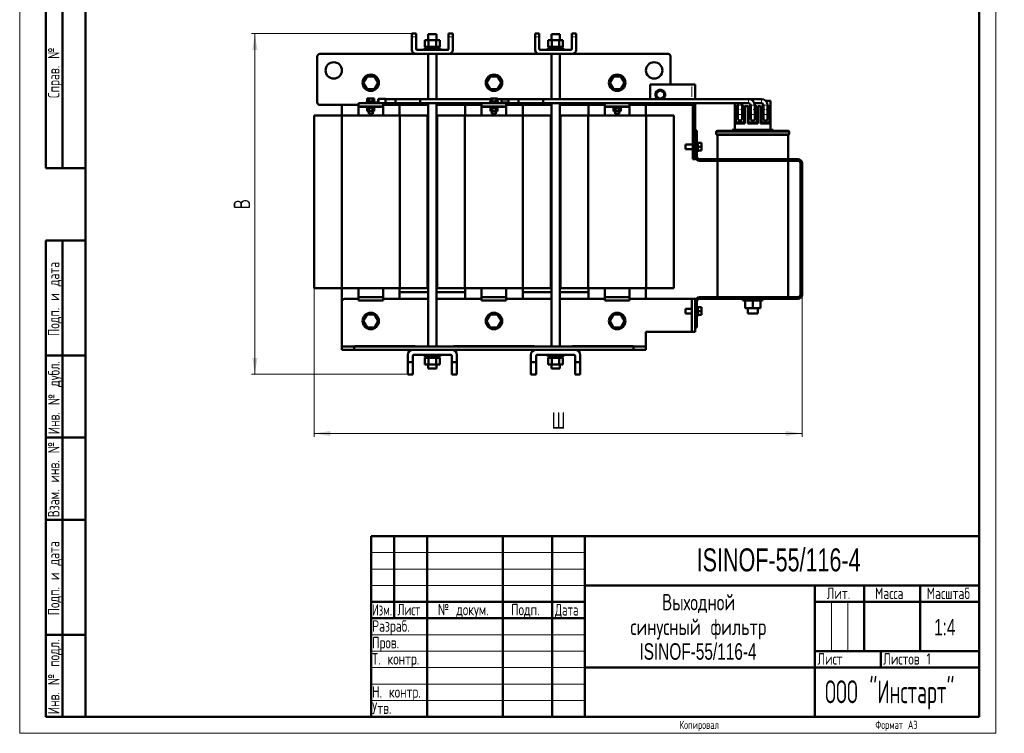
# Model space of a CAD drawing. Header units: millimetres. Extents: x 0 to 1198, y 0 to 1680.
# Tile 1 of 2: x 0 to 1198, y 0 to 869. Entities that reach past the tile are written whole.
import ezdxf

# ---------------------------------------------------------------- set-up
doc = ezdxf.new("R2010")
doc.units = ezdxf.units.MM
doc.header["$LTSCALE"] = 4
doc.linetypes.add('SLD-Сплошная', pattern=[0])
doc.styles.add('SLDTEXTSTYLE0', font='TXT', dxfattribs={"width": 0.7})
doc.styles.add('SLDTEXTSTYLE1', font='TXT', dxfattribs={"width": 0.7, "bigfont": 'bigfont'})
doc.styles.add('SLDTEXTSTYLE2', font='TXT', dxfattribs={"width": 0.705079, "bigfont": 'bigfont'})
doc.styles.add('SLDTEXTSTYLE3', font='TXT', dxfattribs={"width": 0.648852, "bigfont": 'bigfont'})
doc.styles.add('SLDTEXTSTYLE4', font='TXT', dxfattribs={"width": 0.632021, "bigfont": 'bigfont'})
doc.styles.add('SLDTEXTSTYLE5', font='TXT', dxfattribs={"width": 0.625377, "bigfont": 'bigfont'})
doc.styles.add('SLDTEXTSTYLE6', font='TXT', dxfattribs={"width": 0.583291, "bigfont": 'bigfont'})
doc.dimstyles.new('SLDDIMSTYLE0', dxfattribs={"dimtxt": 20, "dimasz": 20, "dimexe": 0, "dimexo": 0.0625, "dimgap": 5, "dimtad": 2, "dimdec": 1, "dimrnd": 1e-09, "dimzin": 12, "dimdsep": 46, "dimtxsty": 'SLDTEXTSTYLE0', "dimsah": 1, "dimcen": 0.09, "dimadec": 0, "dimazin": 3, "dimtfac": 1, "dimtdec": 3, "dimtofl": 0, "dimtmove": 0, "dimatfit": 3, "dimfxl": 0, "dimfrac": 2, "dimtolj": 1, "dimtzin": 12, "dimarcsym": 0})

# ---------------------------------------------------------------- blocks, each defined once
blk = doc.blocks.new('SW_NOTE_0')
at = {"color": 0, "linetype": 'Continuous', "lineweight": 0, "char_height": 20, "attachment_point": 2}
for s, insert, style in [('Выходной', (46.3, 25.7), 'SLDTEXTSTYLE1'), ('синусный фильтр', (45.9, -4.3), 'SLDTEXTSTYLE1'), ('ISINOF-55/116-4', (45.5, -34.3), 'SLDTEXTSTYLE0')]:
    blk.add_mtext(s, dxfattribs=dict(at, insert=insert, style=style))
blk = doc.blocks.new('_D')
at = {"color": 7, "linetype": 'SLD-Сплошная', "lineweight": 0}
for p, q in [((358.3, 541.9), (358.3, 361)), ((952.3, 533.9), (952.3, 361)), ((358.3, 365), (952.3, 365))]:
    blk.add_line(p, q, dxfattribs=at)
at = {"color": 7, "linetype": 'SLD-Сплошная', "lineweight": 18}
for points in [[(358.3, 365), (378.3, 361.9), (378.3, 368)], [(952.3, 365), (932.3, 368), (932.3, 361.9)]]:
    blk.add_solid(points, dxfattribs=at)
at = {"color": 7, "linetype": 'SLD-Сплошная', "lineweight": 18, "insert": (647.5, 390.7), "char_height": 20, "attachment_point": 1, "style": 'SLDTEXTSTYLE1'}
blk.add_mtext('Ш', dxfattribs=at)
blk = doc.blocks.new('_D_1')
at = {"color": 7, "linetype": 'SLD-Сплошная', "lineweight": 0}
for p, q in [((477.2, 851.9), (282.3, 851.9)), ((286.3, 437), (286.3, 851.9)), ((472.2, 437), (282.3, 437))]:
    blk.add_line(p, q, dxfattribs=at)
at = {"color": 7, "linetype": 'SLD-Сплошная', "lineweight": 18}
for points in [[(286.3, 851.9), (283.2, 831.9), (289.3, 831.9)], [(286.3, 437), (289.3, 457), (283.2, 457)]]:
    blk.add_solid(points, dxfattribs=at)
at = {"color": 7, "linetype": 'SLD-Сплошная', "lineweight": 18, "insert": (260.5, 638), "char_height": 20, "attachment_point": 1, "rotation": 90, "style": 'SLDTEXTSTYLE1'}
blk.add_mtext('В', dxfattribs=at)

msp = doc.modelspace()

# ---------------------------------------------------------------- linework, layer by layer
at = {"color": 7, "linetype": 'SLD-Сплошная', "lineweight": 18}
for p, q in [((0, 1680), (0, 0)), ((1188, 1680), (1188, 0)), ((428, 220), (688, 220)), ((428, 200), (688, 200)), ((428, 180), (688, 180)), ((988, 160), (988, 100)), ((1008, 160), (1008, 100)), ((428, 120), (688, 120)), ((428, 100), (688, 100)), ((428, 80), (688, 80)), ((428, 60), (688, 60)), ((428, 40), (688, 40)), ((0, 0), (1188, 0))]:
    msp.add_line(p, q, dxfattribs=at)
at = {"color": 7, "linetype": 'SLD-Сплошная', "lineweight": 50}
for p, q in [((80, 1660), (80, 20)), ((80, 1660), (80, 20)), ((1168, 20), (1168, 1660)), ((32, 688), (32, 1168)), ((32, 688), (32, 1168)), ((52, 688), (52, 1168)), ((52, 688), (52, 1168)), ((482.49, 851.86), (477.28, 851.86)), ((477.28, 847.69), (477.28, 851.86)), ((482.49, 847.69), (482.49, 851.86)), ((527.28, 851.86), (522.08, 851.86)), ((522.08, 847.69), (522.08, 851.86)), ((527.28, 847.69), (527.28, 851.86)), ((632.49, 851.86), (627.28, 851.86)), ((627.28, 847.69), (627.28, 851.86)), ((632.49, 847.69), (632.49, 851.86)), ((672.08, 847.69), (672.08, 851.86)), ((677.28, 851.86), (672.08, 851.86)), ((677.28, 847.69), (677.28, 851.86)), ((477.28, 847.69), (477.28, 832.11)), ((482.49, 833.15), (482.49, 847.69)), ((493.28, 835.71), (493.28, 843.71)), ((497.78, 843.71), (493.28, 843.71)), ((497.28, 850.9), (497.28, 843.71)), ((507.28, 850.9), (497.28, 850.9)), ((497.78, 835.71), (497.78, 843.71)), ((506.78, 843.71), (497.78, 843.71)), ((506.78, 835.71), (506.78, 843.71)), ((511.28, 843.71), (506.78, 843.71)), ((507.28, 843.71), (507.28, 850.9)), ((511.28, 835.71), (511.28, 843.71)), ((522.08, 847.69), (522.08, 833.15)), ((527.28, 832.11), (527.28, 847.69)), ((627.28, 847.69), (627.28, 832.11)), ((632.49, 833.15), (632.49, 847.69)), ((643.28, 835.71), (643.28, 843.71)), ((647.78, 843.71), (643.28, 843.71)), ((647.28, 850.9), (647.28, 843.71)), ((657.28, 850.9), (647.28, 850.9)), ((647.78, 835.71), (647.78, 843.71)), ((656.78, 843.71), (647.78, 843.71)), ((656.78, 835.71), (656.78, 843.71)), ((661.28, 843.71), (656.78, 843.71)), ((657.28, 843.71), (657.28, 850.9)), ((661.28, 835.71), (661.28, 843.71)), ((672.08, 847.69), (672.08, 833.15)), ((677.28, 832.11), (677.28, 847.69)), ((521.03, 832.11), (483.53, 832.11)), ((492.28, 833.71), (492.28, 832.11)), ((512.28, 833.71), (492.28, 833.71)), ((492.28, 832.11), (512.28, 832.11)), ((493.28, 835.71), (497.78, 835.71)), ((494.49, 835.71), (494.49, 833.71)), ((497.28, 832.11), (497.28, 832.11)), ((497.78, 835.71), (506.78, 835.71)), ((506.78, 835.71), (511.28, 835.71)), ((507.28, 832.11), (507.28, 832.11)), ((510.08, 833.71), (510.08, 835.71)), ((512.28, 832.11), (512.28, 833.71)), ((671.03, 832.11), (633.53, 832.11)), ((642.28, 833.71), (642.28, 832.11)), ((642.28, 833.71), (662.28, 833.71)), ((642.28, 832.11), (662.28, 832.11)), ((643.28, 835.71), (647.78, 835.71)), ((644.49, 835.71), (644.49, 833.71)), ((647.28, 832.11), (647.28, 832.11)), ((647.78, 835.71), (656.78, 835.71)), ((656.78, 835.71), (661.28, 835.71)), ((657.28, 832.11), (657.28, 832.11)), ((660.08, 833.71), (660.08, 835.71)), ((662.28, 832.11), (662.28, 833.71)), ((362.28, 823.9), (362.28, 767.9)), ((482.49, 826.9), (365.28, 826.9)), ((522.08, 826.9), (482.49, 826.9)), ((497.28, 826.9), (497.28, 771.99)), ((507.28, 771.99), (507.28, 826.9)), ((632.49, 826.9), (522.08, 826.9)), ((672.08, 826.9), (632.49, 826.9)), ((647.28, 826.9), (647.28, 771.99)), ((657.28, 771.99), (657.28, 826.9)), ((789.28, 826.9), (672.08, 826.9)), ((792.28, 789.9), (792.28, 823.9)), ((418.28, 791.9), (422.78, 799.7)), ((422.78, 784.11), (418.28, 791.9)), ((422.78, 799.7), (431.78, 799.7)), ((431.78, 799.7), (436.28, 791.9)), ((436.28, 791.9), (431.78, 784.11)), ((568.28, 791.9), (572.78, 799.7)), ((572.78, 784.11), (568.28, 791.9)), ((572.78, 799.7), (581.78, 799.7)), ((581.78, 799.7), (586.28, 791.9)), ((586.28, 791.9), (581.78, 784.11)), ((718.28, 791.9), (722.78, 799.7)), ((722.78, 784.11), (718.28, 791.9)), ((722.78, 799.7), (731.78, 799.7)), ((731.78, 799.7), (736.28, 791.9)), ((736.28, 791.9), (731.78, 784.11)), ((431.78, 784.11), (422.78, 784.11)), ((581.78, 784.11), (572.78, 784.11)), ((731.78, 784.11), (722.78, 784.11)), ((767.28, 789.9), (818.28, 789.9)), ((767.28, 789.9), (767.28, 771.99)), ((775.11, 780.1), (779.78, 782.8)), ((775.11, 774.7), (775.11, 780.1)), ((779.78, 782.8), (784.46, 780.1)), ((784.46, 780.1), (784.46, 774.7)), ((822.28, 789.9), (818.28, 789.9)), ((822.28, 789.9), (822.28, 771.99)), ((421.28, 767.86), (421.28, 767.06)), ((431.6, 767.86), (421.28, 767.86)), ((421.28, 767.06), (431.35, 767.06)), ((422.48, 768.9), (422.48, 768.13)), ((422.48, 768.9), (432.08, 768.9)), ((422.48, 768.13), (432.08, 768.13)), ((422.96, 772.8), (422.96, 768.96)), ((425.12, 772.8), (422.96, 772.8)), ((425.12, 768.96), (422.96, 768.96)), ((424.88, 768.9), (424.88, 768.9)), ((429.68, 768.9), (424.88, 768.9)), ((424.88, 768.13), (424.88, 767.86)), ((424.88, 767.06), (424.88, 766.9)), ((425.12, 768.96), (425.12, 772.8)), ((429.44, 772.8), (425.12, 772.8)), ((429.44, 768.96), (425.12, 768.96)), ((429.44, 768.96), (429.44, 772.8)), ((431.6, 772.8), (429.44, 772.8)), ((431.6, 768.96), (429.44, 768.96)), ((429.68, 768.9), (429.68, 768.9)), ((429.68, 767.86), (429.68, 768.13)), ((429.68, 766.9), (429.68, 767.06)), ((431.6, 768.96), (431.6, 772.8)), ((432.07, 767.06), (432.07, 767.06)), ((432.07, 767.06), (432.08, 767.06)), ((432.08, 768.13), (432.08, 768.9)), ((432.62, 767.16), (433.2, 767.01)), ((436.28, 768.46), (432.87, 767.97)), ((433.13, 767.03), (433.19, 767.01)), ((436.57, 767.86), (433.33, 767.28)), ((436.58, 771.99), (436.28, 771.99)), ((436.28, 771.99), (436.28, 768.04)), ((445.08, 772.46), (436.58, 772.46)), ((445.08, 772.46), (445.08, 772.46)), ((445.08, 771.99), (445.08, 772.46)), ((445.08, 772.46), (445.08, 771.99)), ((457.28, 771.99), (445.08, 771.99)), ((487.28, 771.99), (457.28, 771.99)), ((572.96, 771.99), (487.28, 771.99)), ((572.48, 768.9), (572.48, 768.13)), ((572.48, 768.9), (582.08, 768.9)), ((572.48, 768.13), (582.08, 768.13)), ((572.96, 768.96), (572.96, 772.8)), ((575.12, 772.8), (572.96, 772.8)), ((572.96, 768.96), (575.12, 768.96)), ((574.88, 768.9), (574.88, 768.9)), ((579.68, 768.9), (574.88, 768.9)), ((574.88, 768.13), (574.88, 766.9)), ((575.12, 768.96), (575.12, 772.8)), ((579.44, 772.8), (575.12, 772.8)), ((575.12, 768.96), (579.44, 768.96)), ((579.44, 768.96), (579.44, 772.8)), ((581.6, 772.8), (579.44, 772.8)), ((579.44, 768.96), (581.6, 768.96)), ((579.68, 768.9), (579.68, 768.9)), ((579.68, 766.9), (579.68, 768.13)), ((581.6, 768.96), (581.6, 772.8)), ((586.28, 771.99), (581.6, 771.99)), ((582.08, 768.13), (582.08, 768.9)), ((586.27, 767.86), (586.59, 767.86)), ((607.28, 771.99), (586.28, 771.99)), ((586.28, 771.99), (586.28, 768.04)), ((586.57, 768.01), (586.58, 768.5)), ((586.58, 771.46), (586.58, 771.99)), ((595.08, 771.46), (586.58, 771.46)), ((586.58, 767.86), (595.08, 767.86)), ((637.28, 771.99), (607.28, 771.99)), ((887.28, 771.99), (637.28, 771.99)), ((779.78, 772), (775.11, 774.7)), ((784.46, 774.7), (779.78, 772)), ((902.8, 771.99), (887.28, 771.99)), ((907.89, 770), (914.03, 770)), ((914.03, 753), (914.03, 770)), ((365.28, 764.9), (412.28, 764.9)), ((392.28, 764.9), (392.28, 751.9)), ((412.28, 766.9), (412.28, 762.9)), ((412.28, 766.9), (442.28, 766.9)), ((412.28, 762.9), (442.28, 762.9)), ((412.28, 761.9), (412.28, 762.9)), ((412.28, 761.9), (412.28, 751.9)), ((422.48, 762.78), (422.48, 762.01)), ((432.08, 762.78), (422.48, 762.78)), ((432.08, 762.01), (422.48, 762.01)), ((422.96, 761.05), (422.96, 757.21)), ((425.12, 761.05), (422.96, 761.05)), ((422.96, 757.21), (425.12, 757.21)), ((423.54, 762.01), (423.54, 761.05)), ((424.88, 762.9), (424.88, 762.78)), ((424.88, 757.21), (424.88, 753.9)), ((425.12, 761.05), (425.12, 757.21)), ((429.44, 761.05), (425.12, 761.05)), ((425.12, 757.21), (429.44, 757.21)), ((429.44, 761.05), (429.44, 757.21)), ((431.6, 761.05), (429.44, 761.05)), ((429.44, 757.21), (431.6, 757.21)), ((429.68, 762.78), (429.68, 762.9)), ((429.68, 753.9), (429.68, 757.21)), ((431.02, 761.05), (431.02, 762.01)), ((431.6, 761.05), (431.6, 757.21)), ((432.08, 762.01), (432.08, 762.78)), ((433.2, 767.01), (435.61, 766.9)), ((442.28, 766.9), (442.28, 762.9)), ((442.28, 766.86), (445.08, 766.86)), ((442.28, 764.9), (497.28, 764.9)), ((442.28, 762.9), (442.28, 761.9)), ((442.28, 761.9), (442.28, 751.9)), ((445.08, 766.99), (457.28, 766.99)), ((457.28, 766.99), (487.28, 766.99)), ((462.28, 751.9), (462.28, 764.9)), ((487.28, 766.99), (574.88, 766.99)), ((497.28, 766.99), (497.28, 470.9)), ((507.28, 470.9), (507.28, 766.99)), ((507.28, 764.9), (562.28, 764.9)), ((542.28, 764.9), (542.28, 751.9)), ((562.28, 766.9), (562.28, 762.9)), ((562.28, 766.9), (592.28, 766.9)), ((562.28, 762.9), (592.28, 762.9)), ((562.28, 761.9), (562.28, 762.9)), ((562.28, 761.9), (562.28, 751.9)), ((572.48, 762.78), (572.48, 762.01)), ((582.08, 762.78), (572.48, 762.78)), ((582.08, 762.01), (572.48, 762.01)), ((572.96, 761.05), (572.96, 757.21)), ((572.96, 761.05), (575.12, 761.05)), ((572.96, 757.21), (575.12, 757.21)), ((573.54, 762.01), (573.54, 761.05)), ((574.88, 762.9), (574.88, 762.78)), ((574.88, 757.21), (574.88, 753.9)), ((575.12, 757.21), (575.12, 761.05)), ((575.12, 761.05), (579.44, 761.05)), ((575.12, 757.21), (579.44, 757.21)), ((579.44, 761.05), (579.44, 757.21)), ((579.44, 761.05), (581.6, 761.05)), ((579.44, 757.21), (581.6, 757.21)), ((579.68, 766.99), (595.08, 766.99)), ((579.68, 762.78), (579.68, 762.9)), ((579.68, 753.9), (579.68, 757.21)), ((581.02, 761.05), (581.02, 762.01)), ((581.6, 761.05), (581.6, 757.21)), ((582.08, 762.01), (582.08, 762.78)), ((592.28, 766.9), (592.28, 762.9)), ((592.28, 764.9), (647.28, 764.9)), ((592.28, 762.9), (592.28, 761.9)), ((592.28, 761.9), (592.28, 751.9)), ((595.08, 766.99), (607.28, 766.99)), ((607.28, 766.99), (637.28, 766.99)), ((612.28, 751.9), (612.28, 764.9)), ((637.28, 766.99), (887.28, 766.99)), ((647.28, 766.99), (647.28, 470.9)), ((657.28, 470.9), (657.28, 766.99)), ((657.28, 764.9), (712.28, 764.9)), ((692.28, 764.9), (692.28, 751.9)), ((712.28, 766.9), (742.28, 766.9)), ((712.28, 766.9), (712.28, 762.9)), ((712.28, 762.9), (742.28, 762.9)), ((712.28, 761.9), (712.28, 762.9)), ((712.28, 761.9), (712.28, 751.9)), ((722.48, 762.78), (722.48, 762.01)), ((732.08, 762.78), (722.48, 762.78)), ((732.08, 762.01), (722.48, 762.01)), ((722.96, 761.05), (722.96, 757.21)), ((725.12, 761.05), (722.96, 761.05)), ((722.96, 757.21), (725.12, 757.21)), ((723.54, 762.01), (723.54, 761.05)), ((724.88, 766.99), (724.88, 766.9)), ((724.88, 762.9), (724.88, 762.78)), ((724.88, 757.21), (724.88, 753.9)), ((725.12, 761.05), (725.12, 757.21)), ((729.44, 761.05), (725.12, 761.05)), ((725.12, 757.21), (729.44, 757.21)), ((729.44, 761.05), (729.44, 757.21)), ((731.6, 761.05), (729.44, 761.05)), ((729.44, 757.21), (731.6, 757.21)), ((729.68, 766.9), (729.68, 766.99)), ((729.68, 762.78), (729.68, 762.9)), ((729.68, 753.9), (729.68, 757.21)), ((731.02, 761.05), (731.02, 762.01)), ((731.6, 761.05), (731.6, 757.21)), ((732.08, 762.01), (732.08, 762.78)), ((742.28, 766.9), (742.28, 762.9)), ((742.28, 764.9), (767.28, 764.9)), ((742.28, 762.9), (742.28, 761.9)), ((742.28, 761.9), (742.28, 751.9)), ((762.28, 751.9), (762.28, 764.9)), ((767.28, 766.99), (767.28, 764.9)), ((767.28, 764.9), (818.28, 764.9)), ((818.28, 764.9), (822.28, 764.9)), ((819.28, 734.9), (819.28, 764.9)), ((822.28, 766.99), (822.28, 764.9)), ((822.28, 734.9), (822.28, 764.9)), ((870.53, 753), (870.53, 766.99)), ((874.27, 763.5), (871.73, 763.5)), ((871.73, 763.5), (871.73, 753.5)), ((874.27, 764.49), (874.27, 759.49)), ((874.27, 759.49), (874.27, 753.34)), ((879.27, 759.49), (879.27, 764.49)), ((881.73, 763.5), (879.27, 763.5)), ((879.27, 753.34), (879.27, 759.49)), ((881.73, 753.5), (881.73, 763.5)), ((882.73, 763.5), (886.28, 763.5)), ((882.73, 763.5), (882.73, 753)), ((886.28, 753), (886.28, 763.5)), ((889.78, 763.5), (887.28, 763.5)), ((887.28, 763.5), (887.28, 753.5)), ((889.78, 764.49), (889.78, 759.49)), ((889.78, 759.49), (889.78, 753.34)), ((894.35, 766.99), (902.8, 766.99)), ((894.78, 759.49), (894.78, 764.49)), ((897.28, 763.5), (894.78, 763.5)), ((894.78, 753.34), (894.78, 759.49)), ((897.28, 753.5), (897.28, 763.5)), ((898.28, 763.5), (901.83, 763.5)), ((898.28, 753), (898.28, 763.5)), ((901.83, 753), (901.83, 763.5)), ((905.3, 763.5), (902.83, 763.5)), ((902.83, 763.5), (902.83, 753.5)), ((905.3, 764.49), (905.3, 759.49)), ((905.3, 759.49), (905.3, 753.34)), ((910.3, 759.49), (910.3, 764.49)), ((912.83, 763.5), (910.3, 763.5)), ((910.3, 753.34), (910.3, 759.49)), ((912.83, 753.5), (912.83, 763.5)), ((358.26, 751.9), (358.26, 541.9)), ((358.26, 751.9), (392.03, 751.9)), ((392.03, 751.9), (392.03, 541.9)), ((392.03, 751.9), (462.54, 751.9)), ((424.88, 753.9), (429.68, 753.9)), ((462.54, 751.9), (462.54, 541.9)), ((462.54, 751.9), (496.31, 751.9)), ((496.31, 541.9), (496.31, 751.9)), ((508.26, 751.9), (508.26, 541.9)), ((508.26, 751.9), (542.03, 751.9)), ((542.03, 751.9), (542.03, 541.9)), ((542.03, 751.9), (612.54, 751.9)), ((574.88, 753.9), (579.68, 753.9)), ((612.54, 751.9), (612.54, 541.9)), ((612.54, 751.9), (646.31, 751.9)), ((646.31, 541.9), (646.31, 751.9)), ((658.26, 751.9), (658.26, 541.9)), ((658.26, 751.9), (692.03, 751.9)), ((692.03, 751.9), (692.03, 541.9)), ((692.03, 751.9), (762.54, 751.9)), ((724.88, 753.9), (729.68, 753.9)), ((762.54, 751.9), (762.54, 541.9)), ((762.54, 751.9), (796.31, 751.9)), ((796.31, 541.9), (796.31, 751.9)), ((874.27, 753), (870.53, 753)), ((870.53, 742.5), (870.53, 753)), ((871.73, 753.5), (874.27, 753.5)), ((874.27, 752.5), (871.73, 752.5)), ((871.73, 752.5), (871.73, 743.5)), ((871.73, 743.5), (881.73, 743.5)), ((874.27, 748.34), (874.27, 753.34)), ((874.27, 748.8), (874.27, 747.3)), ((874.53, 747.3), (874.27, 747.3)), ((879.27, 747.3), (879.01, 747.3)), ((879.27, 753.5), (881.73, 753.5)), ((879.27, 753.34), (879.27, 748.34)), ((882.73, 753), (879.27, 753)), ((881.73, 752.5), (879.27, 752.5)), ((879.27, 748.8), (879.27, 747.3)), ((879.27, 748.8), (879.27, 748.8)), ((881.73, 743.5), (881.73, 752.5)), ((882.73, 753), (882.73, 742.5)), ((889.78, 753), (886.28, 753)), ((886.28, 742.5), (886.28, 753)), ((887.28, 753.5), (889.78, 753.5)), ((889.78, 752.5), (887.28, 752.5)), ((887.28, 752.5), (887.28, 743.5)), ((887.28, 743.5), (897.28, 743.5)), ((889.78, 748.34), (889.78, 753.34)), ((889.78, 748.8), (889.78, 747.3)), ((890.04, 747.3), (889.78, 747.3)), ((894.78, 747.3), (894.52, 747.3)), ((894.78, 753.5), (897.28, 753.5)), ((894.78, 753.34), (894.78, 748.34)), ((898.28, 753), (894.78, 753)), ((897.28, 752.5), (894.78, 752.5)), ((894.78, 748.8), (894.78, 747.3)), ((894.78, 748.8), (894.78, 748.8)), ((897.28, 743.5), (897.28, 752.5)), ((898.28, 742.5), (898.28, 753)), ((905.3, 753), (901.83, 753)), ((901.83, 753), (901.83, 742.5)), ((902.83, 753.5), (905.3, 753.5)), ((905.3, 752.5), (902.83, 752.5)), ((902.83, 752.5), (902.83, 743.5)), ((902.83, 743.5), (912.83, 743.5)), ((905.3, 748.34), (905.3, 753.34)), ((905.3, 748.8), (905.3, 747.3)), ((905.55, 747.3), (905.3, 747.3)), ((910.3, 747.3), (910.04, 747.3)), ((910.3, 753.5), (912.83, 753.5)), ((910.3, 753.34), (910.3, 748.34)), ((914.03, 753), (910.3, 753)), ((912.83, 752.5), (910.3, 752.5)), ((910.3, 748.8), (910.3, 747.3)), ((912.83, 743.5), (912.83, 752.5)), ((914.03, 742.5), (914.03, 753)), ((822.28, 734.9), (819.28, 734.9)), ((819.28, 698.9), (819.28, 734.9)), ((822.28, 698.9), (822.28, 734.9)), ((824.28, 733.9), (822.28, 733.9)), ((824.28, 733.9), (824.28, 730.9)), ((847.78, 731.9), (847.78, 729.9)), ((935.28, 733.4), (849.28, 733.4)), ((867.28, 734.7), (867.28, 733.4)), ((917.28, 734.7), (867.28, 734.7)), ((870.53, 742.5), (882.73, 742.5)), ((870.53, 734.7), (870.53, 742.5)), ((886.28, 742.5), (898.28, 742.5)), ((901.83, 742.5), (914.03, 742.5)), ((914.03, 742.5), (914.03, 734.7)), ((917.28, 733.4), (917.28, 734.7)), ((936.78, 729.9), (936.78, 731.9)), ((822.28, 701.9), (822.28, 730.9)), ((824.28, 730.9), (824.28, 701.9)), ((825.24, 719.9), (824.28, 719.9)), ((825.24, 719.9), (825.24, 707.9)), ((849.28, 728.4), (849.28, 698.9)), ((935.28, 728.4), (849.28, 728.4)), ((935.28, 698.9), (935.28, 728.4)), ((819.28, 716.9), (810.28, 716.9)), ((810.28, 716.9), (810.28, 710.9)), ((810.28, 710.9), (819.28, 710.9)), ((824.28, 707.9), (825.24, 707.9)), ((830.04, 718.58), (825.24, 718.58)), ((825.24, 713.9), (830.04, 713.9)), ((825.24, 709.23), (830.04, 709.23)), ((830.04, 713.9), (830.04, 718.58)), ((830.04, 709.23), (830.04, 713.9)), ((819.28, 698.9), (822.28, 698.9)), ((827.28, 698.9), (947.28, 698.9)), ((947.28, 696.9), (827.28, 696.9)), ((849.28, 696.9), (849.28, 530.9)), ((935.28, 530.9), (935.28, 696.9)), ((32, 688), (80, 688)), ((950.28, 533.9), (950.28, 693.9)), ((952.28, 693.9), (952.28, 533.9)), ((32, 20), (32, 600)), ((32, 600), (80, 600)), ((52, 20), (52, 600)), ((358.26, 541.9), (392.03, 541.9)), ((392.03, 541.9), (462.54, 541.9)), ((392.28, 541.9), (392.28, 525.9)), ((412.28, 541.9), (412.28, 531.9)), ((442.28, 541.9), (442.28, 531.9)), ((462.28, 528.9), (462.28, 541.9)), ((462.54, 541.9), (496.31, 541.9)), ((508.26, 541.9), (542.03, 541.9)), ((542.03, 541.9), (612.54, 541.9)), ((542.28, 541.9), (542.28, 528.9)), ((562.28, 541.9), (562.28, 531.9)), ((592.28, 541.9), (592.28, 531.9)), ((612.28, 528.9), (612.28, 541.9)), ((612.54, 541.9), (646.31, 541.9)), ((658.26, 541.9), (692.03, 541.9)), ((692.03, 541.9), (762.54, 541.9)), ((692.28, 541.9), (692.28, 528.9)), ((712.28, 541.9), (712.28, 531.9)), ((742.28, 541.9), (742.28, 531.9)), ((762.28, 528.9), (762.28, 541.9)), ((762.54, 541.9), (796.31, 541.9)), ((395.28, 528.9), (412.28, 528.9)), ((412.28, 530.9), (412.28, 531.9)), ((412.28, 530.9), (412.28, 526.9)), ((412.28, 530.9), (442.28, 530.9)), ((442.28, 531.9), (442.28, 530.9)), ((442.28, 530.9), (442.28, 526.9)), ((442.28, 528.9), (497.28, 528.9)), ((462.28, 536.9), (497.28, 536.9)), ((507.28, 536.9), (542.28, 536.9)), ((507.28, 528.9), (562.28, 528.9)), ((562.28, 530.9), (562.28, 531.9)), ((562.28, 530.9), (592.28, 530.9)), ((562.28, 530.9), (562.28, 526.9)), ((592.28, 531.9), (592.28, 530.9)), ((592.28, 530.9), (592.28, 526.9)), ((592.28, 528.9), (647.28, 528.9)), ((612.28, 536.9), (647.28, 536.9)), ((657.28, 536.9), (692.28, 536.9)), ((657.28, 528.9), (712.28, 528.9)), ((712.28, 530.9), (712.28, 531.9)), ((712.28, 530.9), (742.28, 530.9)), ((712.28, 530.9), (712.28, 526.9)), ((742.28, 531.9), (742.28, 530.9)), ((742.28, 530.9), (742.28, 526.9)), ((742.28, 528.9), (817.28, 528.9)), ((817.28, 528.9), (818.28, 528.9)), ((818.28, 528.9), (818.28, 488.9)), ((818.28, 528.9), (822.28, 528.9)), ((822.28, 528.9), (822.28, 488.9)), ((827.28, 530.9), (947.28, 530.9)), ((947.28, 528.9), (827.28, 528.9)), ((880.28, 528.9), (880.28, 526.98)), ((904.28, 526.98), (904.28, 528.9)), ((392.28, 471.9), (392.28, 525.9)), ((412.28, 526.9), (442.28, 526.9)), ((562.28, 526.9), (592.28, 526.9)), ((712.28, 526.9), (742.28, 526.9)), ((818.28, 516.9), (810.28, 516.9)), ((810.28, 516.9), (810.28, 510.9)), ((822.28, 496.9), (822.28, 525.9)), ((824.28, 525.9), (824.28, 496.9)), ((825.24, 519.9), (824.28, 519.9)), ((825.24, 519.9), (825.24, 507.9)), ((825.24, 518.58), (830.04, 518.58)), ((830.04, 513.9), (830.04, 518.58)), ((904.28, 526.98), (880.28, 526.98)), ((882.93, 526.98), (882.93, 517.38)), ((882.93, 517.38), (892.28, 517.38)), ((886.28, 517.38), (886.28, 510.9)), ((892.28, 526.98), (892.28, 517.38)), ((892.28, 517.38), (901.64, 517.38)), ((898.28, 510.9), (898.28, 517.38)), ((901.64, 526.98), (901.64, 517.38)), ((418.28, 501.9), (422.78, 509.7)), ((422.78, 509.7), (431.78, 509.7)), ((431.78, 509.7), (436.28, 501.9)), ((568.28, 501.9), (572.78, 509.7)), ((572.78, 509.7), (581.78, 509.7)), ((581.78, 509.7), (586.28, 501.9)), ((718.28, 501.9), (722.78, 509.7)), ((722.78, 509.7), (731.78, 509.7)), ((731.78, 509.7), (736.28, 501.9)), ((810.28, 510.9), (818.28, 510.9)), ((824.28, 507.9), (825.24, 507.9)), ((825.24, 513.9), (830.04, 513.9)), ((825.24, 509.23), (830.04, 509.23)), ((830.04, 509.23), (830.04, 513.9)), ((886.28, 510.9), (898.28, 510.9)), ((422.78, 494.11), (418.28, 501.9)), ((431.78, 494.11), (422.78, 494.11)), ((436.28, 501.9), (431.78, 494.11)), ((572.78, 494.11), (568.28, 501.9)), ((581.78, 494.11), (572.78, 494.11)), ((586.28, 501.9), (581.78, 494.11)), ((722.78, 494.11), (718.28, 501.9)), ((731.78, 494.11), (722.78, 494.11)), ((736.28, 501.9), (731.78, 494.11)), ((822.28, 493.9), (824.28, 493.9)), ((824.28, 496.9), (824.28, 493.9)), ((762.28, 471.9), (762.28, 488.9)), ((817.28, 488.9), (762.28, 488.9)), ((818.28, 488.9), (817.28, 488.9)), ((822.28, 488.9), (818.28, 488.9)), ((392.28, 470.9), (392.28, 471.9)), ((392.28, 466.9), (392.28, 470.9)), ((392.28, 470.9), (407.28, 470.9)), ((407.28, 466.9), (407.28, 470.9)), ((407.28, 470.9), (747.28, 470.9)), ((747.28, 470.9), (747.28, 466.9)), ((747.28, 470.9), (762.28, 470.9)), ((762.28, 471.9), (762.28, 470.9)), ((762.28, 466.9), (762.28, 470.9)), ((80, 460), (32, 460)), ((392.28, 466.9), (407.28, 466.9)), ((478.53, 466.9), (407.28, 466.9)), ((472.28, 460.65), (472.28, 451.95)), ((478.53, 466.9), (526.03, 466.9)), ((478.53, 451.95), (478.53, 459.4)), ((479.78, 460.65), (524.78, 460.65)), ((492.28, 460.6), (492.28, 459)), ((512.28, 460.6), (492.28, 460.6)), ((512.28, 459), (492.28, 459)), ((493.28, 457), (493.28, 449)), ((497.78, 457), (493.28, 457)), ((494.49, 459), (494.49, 457)), ((497.28, 460.65), (497.28, 460.6)), ((497.78, 457), (497.78, 449)), ((506.78, 457), (497.78, 457)), ((506.78, 457), (506.78, 449)), ((511.28, 457), (506.78, 457)), ((507.28, 460.6), (507.28, 460.65)), ((510.08, 457), (510.08, 459)), ((511.28, 457), (511.28, 449)), ((512.28, 459), (512.28, 460.6)), ((628.53, 466.9), (526.03, 466.9)), ((526.03, 459.4), (526.03, 451.95)), ((532.28, 451.95), (532.28, 460.65)), ((622.28, 460.65), (622.28, 451.95)), ((628.53, 466.9), (676.03, 466.9)), ((628.53, 451.95), (628.53, 459.4)), ((629.78, 460.65), (674.78, 460.65)), ((642.28, 460.6), (642.28, 459)), ((662.28, 460.6), (642.28, 460.6)), ((642.28, 459), (662.28, 459)), ((643.28, 457), (643.28, 449)), ((647.78, 457), (643.28, 457)), ((644.49, 459), (644.49, 457)), ((647.28, 460.65), (647.28, 460.6)), ((647.78, 457), (647.78, 449)), ((656.78, 457), (647.78, 457)), ((656.78, 457), (656.78, 449)), ((661.28, 457), (656.78, 457)), ((657.28, 460.6), (657.28, 460.65)), ((660.08, 457), (660.08, 459)), ((661.28, 457), (661.28, 449)), ((662.28, 459), (662.28, 460.6)), ((747.28, 466.9), (676.03, 466.9)), ((676.03, 459.4), (676.03, 451.95)), ((682.28, 451.95), (682.28, 460.65)), ((762.28, 466.9), (747.28, 466.9)), ((472.28, 451.95), (478.53, 451.95)), ((472.28, 451.95), (472.28, 436.95)), ((478.53, 451.95), (478.53, 436.95)), ((493.28, 449), (497.78, 449)), ((497.28, 449), (497.28, 443.9)), ((497.28, 443.9), (507.28, 443.9)), ((497.78, 449), (506.78, 449)), ((506.78, 449), (511.28, 449)), ((507.28, 443.9), (507.28, 449)), ((526.03, 451.95), (532.28, 451.95)), ((526.03, 451.95), (526.03, 436.95)), ((532.28, 451.95), (532.28, 436.95)), ((622.28, 451.95), (628.53, 451.95)), ((622.28, 451.95), (622.28, 436.95)), ((628.53, 451.95), (628.53, 436.95)), ((643.28, 449), (647.78, 449)), ((647.28, 449), (647.28, 443.9)), ((647.28, 443.9), (657.28, 443.9)), ((647.78, 449), (656.78, 449)), ((656.78, 449), (661.28, 449)), ((657.28, 443.9), (657.28, 449)), ((676.03, 451.95), (682.28, 451.95)), ((676.03, 451.95), (676.03, 436.95)), ((682.28, 451.95), (682.28, 436.95)), ((472.28, 436.95), (478.53, 436.95)), ((526.03, 436.95), (532.28, 436.95)), ((622.28, 436.95), (628.53, 436.95)), ((676.03, 436.95), (682.28, 436.95)), ((80, 360), (32, 360)), ((80, 260), (32, 260)), ((428, 240), (1168, 240)), ((428, 240), (428, 20)), ((456, 140), (456, 240)), ((496, 240), (496, 20)), ((588, 240), (588, 20)), ((648, 240), (648, 20)), ((688, 240), (688, 20)), ((688, 180), (1168, 180)), ((968, 180), (968, 20)), ((1028, 180), (1028, 100)), ((1096, 180), (1096, 100)), ((428, 160), (688, 160)), ((968, 160), (1168, 160)), ((428, 140), (688, 140)), ((32, 120), (80, 120)), ((968, 100), (1168, 100)), ((1048, 100), (1048, 80)), ((688, 80), (1168, 80)), ((32, 20), (80, 20)), ((80, 20), (1168, 20))]:
    msp.add_line(p, q, dxfattribs=at)
at = {"color": 8, "linetype": 'SLD-Сплошная', "lineweight": 18}
for p, q in [((481.71, 847.69), (478.06, 847.69)), ((526.5, 847.69), (522.86, 847.69)), ((631.71, 847.69), (628.07, 847.69)), ((676.5, 847.69), (672.86, 847.69)), ((818.28, 787.22), (818.28, 774.68)), ((431.37, 767.11), (431.58, 767.81)), ((433.11, 767.25), (432.25, 767.09)), ((432.91, 767.91), (433.05, 767.67)), ((887.28, 766.99), (887.28, 771.99)), ((902.8, 766.99), (902.8, 771.99)), ((421.85, 761.9), (413.97, 761.9)), ((440.59, 761.9), (432.71, 761.9)), ((571.85, 761.9), (563.97, 761.9)), ((590.59, 761.9), (582.71, 761.9)), ((721.85, 761.9), (713.97, 761.9)), ((740.59, 761.9), (732.71, 761.9)), ((818.28, 766.68), (818.28, 765.22)), ((874.27, 764.49), (879.27, 764.49)), ((889.78, 764.49), (894.78, 764.49)), ((905.3, 764.49), (910.3, 764.49)), ((936.78, 731.9), (847.78, 731.9)), ((822.58, 730.9), (823.98, 730.9)), ((892.28, 729.9), (847.78, 729.9)), ((936.78, 729.9), (892.28, 729.9)), ((416.78, 531.9), (437.78, 531.9)), ((566.78, 531.9), (587.78, 531.9)), ((716.78, 531.9), (737.78, 531.9)), ((817.28, 518.7), (817.28, 527.1)), ((817.28, 492.2), (817.28, 507.6)), ((823.98, 496.9), (822.58, 496.9)), ((408.03, 471.9), (481.53, 471.9)), ((528.28, 471.9), (626.28, 471.9)), ((673.03, 471.9), (746.53, 471.9))]:
    msp.add_line(p, q, dxfattribs=at)
at = {"color": 7, "linetype": 'SLD-Сплошная', "lineweight": 50, "flags": 128}
for points in [[(445.09, 766.99), (445.09, 766.91), (445.08, 766.91), (445.08, 767.27), (445.07, 767.95), (445.07, 768.85), (445.07, 769.87), (445.07, 770.85), (445.07, 771.68), (445.08, 772.24), (445.08, 772.46), (445.08, 772.46)], [(445.08, 772.46), (445.09, 772.24), (445.09, 771.99)], [(879.27, 764.49), (879.13, 765.96), (878.84, 766.99)], [(874.27, 748.34), (874.27, 748.34), (874.27, 748.34), (874.27, 748.34), (874.27, 748.34), (874.27, 748.34), (874.27, 748.34), (874.27, 748.34), (874.27, 748.34)], [(889.78, 748.34), (889.78, 748.34), (889.78, 748.34), (889.78, 748.34), (889.78, 748.34), (889.78, 748.34), (889.78, 748.34), (889.78, 748.34), (889.78, 748.34)], [(905.3, 748.34), (905.3, 748.34), (905.3, 748.34), (905.3, 748.34), (905.3, 748.34), (905.3, 748.34), (905.3, 748.34), (905.3, 748.34), (905.3, 748.34)]]:
    msp.add_lwpolyline(points, dxfattribs=at)
at = {"color": 8, "linetype": 'SLD-Сплошная', "lineweight": 18, "flags": 128}
for points in [[(874.57, 753.34), (875, 753.34), (875.81, 753.34), (876.77, 753.34), (877.73, 753.34), (878.54, 753.34)], [(890.08, 753.34), (890.52, 753.34), (891.33, 753.34), (892.28, 753.34), (893.24, 753.34), (894.05, 753.34)], [(905.6, 753.34), (906.03, 753.34), (906.84, 753.34), (907.8, 753.34), (908.75, 753.34), (909.57, 753.34)]]:
    msp.add_lwpolyline(points, dxfattribs=at)
at = {"color": 7, "linetype": 'SLD-Сплошная', "lineweight": 50}
for centre in [(382.28, 806.9), (772.28, 806.9), (427.28, 791.9), (577.28, 791.9), (727.28, 791.9), (427.28, 501.9), (577.28, 501.9), (727.28, 501.9)]:
    msp.add_circle(centre, 10, dxfattribs=at)
for centre, radius, start, end in [((482.49, 832.11), 5.21, 180, 270), ((483.53, 833.15), 1.04, 180, 270), ((521.03, 833.15), 1.04, 270, 0), ((522.08, 832.11), 5.21, 270, 0), ((632.49, 832.11), 5.21, 180, 270), ((633.53, 833.15), 1.04, 180, 270), ((671.03, 833.15), 1.04, 270, 0), ((672.08, 832.11), 5.21, 270, 0), ((365.28, 823.9), 3, 90, 180), ((789.28, 823.9), 3, 0, 90), ((779.78, 777.4), 6, 0, 244.39549), ((365.28, 767.9), 3, 180, 270), ((721.15, 769.57), 284.58, 179.41792, 180.34367), ((774.42, 769.6), 187.85, 179.43342, 180.33452), ((779.78, 777.4), 6, 295.60451, 0), ((887.28, 764.49), 7.5, 360, 90), ((902.8, 764.49), 7.5, 360, 90), ((871.77, 764.49), 2.5, 0, 90), ((887.28, 764.49), 2.5, 0, 90), ((902.8, 764.49), 2.5, 360, 90), ((849.28, 731.9), 1.5, 90, 180), ((935.28, 731.9), 1.5, 0, 90), ((849.28, 729.9), 1.5, 180, 270), ((935.28, 729.9), 1.5, 270, 0), ((827.28, 701.9), 5, 180, 270), ((827.28, 701.9), 3, 180, 270), ((947.28, 693.9), 5, 0, 90), ((947.28, 693.9), 3, 0, 90), ((395.28, 525.9), 3, 90, 180), ((827.28, 525.9), 5, 90, 180), ((827.28, 525.9), 3, 90, 180), ((947.28, 533.9), 3, 270, 0), ((947.28, 533.9), 5, 270, 0), ((478.53, 460.65), 6.25, 90, 180), ((479.78, 459.4), 1.25, 90, 180), ((524.78, 459.4), 1.25, 0, 90), ((526.03, 460.65), 6.25, 0, 90), ((628.53, 460.65), 6.25, 90, 180), ((629.78, 459.4), 1.25, 90, 180), ((674.78, 459.4), 1.25, 0, 90), ((676.03, 460.65), 6.25, 0, 90)]:
    msp.add_arc(centre, radius, start, end, dxfattribs=at)
for centre, major_axis, ratio, start_param, end_param in [((457.28, 769.49), (0, 2.5), 0.0990195, 3.1415927, 6.2831853), ((487.28, 769.49), (0, 2.5), 0.0990195, 3.1415927, 6.2831853), ((586.58, 769.49), (0, 2.5), 0.004678, 0.0574332, 2.2063666), ((555.91, 769.49), (534.41, 0), 0.004678, 1.4974237, 1.5133631), ((595.08, 769.49), (0, 2.5), 0.004678, 0.0733726, 3.1415927), ((607.28, 769.49), (0, 2.5), 0.0990195, 0, 1.5707963), ((607.28, 769.49), (0, 2.5), 0.0990195, 1.5707963, 3.1415927), ((637.28, 769.49), (0, 2.5), 0.0990195, 0, 3.1415927)]:
    msp.add_ellipse(centre, major_axis=major_axis, ratio=ratio, start_param=start_param, end_param=end_param, dxfattribs=at)
for points in [[(431.35, 767.06), (431.57, 767.06), (431.81, 767.06), (432.07, 767.06)], [(431.6, 767.86), (431.75, 767.86), (431.9, 767.86), (432.07, 767.86)], [(432.07, 767.86), (432.31, 767.9), (432.58, 767.93), (432.86, 767.97)], [(433.3, 767.28), (432.86, 767.2), (432.45, 767.14), (432.07, 767.06)], [(432.86, 767.97), (432.87, 767.97), (432.87, 767.97), (432.87, 767.97)], [(433.33, 767.28), (433.32, 767.28), (433.31, 767.28), (433.3, 767.28)], [(586.57, 768.01), (586.48, 768.02), (586.38, 768.02), (586.28, 768.04)]]:
    msp.add_open_spline(points, degree=3, dxfattribs=at)
for points, knots in [([(436.58, 766.86), (436.58, 766.87), (436.58, 766.9), (436.58, 767.1), (436.58, 767.42), (436.57, 767.71), (436.57, 767.86)], [0, 0, 0, 0, 0.2498138, 0.4998759, 0.7499379, 1, 1, 1, 1]), ([(586.58, 768.5), (586.58, 768.3), (586.58, 768.14), (586.58, 767.92), (586.58, 767.86), (586.58, 767.86)], [0, 0, 0, 0, 0.5, 0.5, 1, 1, 1, 1]), ([(874.27, 748.34), (874.27, 748.13), (874.29, 747.9), (874.44, 747.38), (874.57, 747.11), (874.97, 746.57), (875.25, 746.32), (875.77, 746.04), (875.96, 745.97), (876.35, 745.87), (876.56, 745.84), (876.98, 745.84), (877.19, 745.87), (877.58, 745.97), (877.77, 746.04), (878.29, 746.32), (878.57, 746.58), (878.97, 747.11), (879.09, 747.39), (879.24, 747.9), (879.27, 748.13), (879.27, 748.34)], [0, 0, 0, 0, 0.125, 0.125, 0.25, 0.25, 0.375, 0.375, 0.4375, 0.4375, 0.5, 0.5, 0.5625, 0.5625, 0.625, 0.625, 0.75, 0.75, 0.875, 0.875, 1, 1, 1, 1]), ([(889.78, 748.34), (889.78, 748.13), (889.81, 747.9), (889.96, 747.38), (890.08, 747.11), (890.48, 746.57), (890.76, 746.32), (891.28, 746.04), (891.47, 745.97), (891.87, 745.87), (892.08, 745.84), (892.49, 745.84), (892.7, 745.87), (893.1, 745.97), (893.29, 746.04), (893.81, 746.32), (894.08, 746.58), (894.48, 747.11), (894.61, 747.39), (894.76, 747.9), (894.78, 748.13), (894.78, 748.34)], [0, 0, 0, 0, 0.125, 0.125, 0.25, 0.25, 0.375, 0.375, 0.4375, 0.4375, 0.5, 0.5, 0.5625, 0.5625, 0.625, 0.625, 0.75, 0.75, 0.875, 0.875, 1, 1, 1, 1]), ([(905.3, 748.34), (905.3, 748.13), (905.32, 747.9), (905.47, 747.38), (905.6, 747.11), (906, 746.57), (906.28, 746.32), (906.8, 746.04), (906.98, 745.97), (907.38, 745.87), (907.59, 745.84), (908.01, 745.84), (908.22, 745.87), (908.61, 745.97), (908.8, 746.04), (909.32, 746.32), (909.6, 746.58), (910, 747.11), (910.12, 747.39), (910.27, 747.9), (910.3, 748.13), (910.3, 748.34)], [0, 0, 0, 0, 0.125, 0.125, 0.25, 0.25, 0.375, 0.375, 0.4375, 0.4375, 0.5, 0.5, 0.5625, 0.5625, 0.625, 0.625, 0.75, 0.75, 0.875, 0.875, 1, 1, 1, 1])]:
    msp.add_open_spline(points, degree=3, knots=knots, dxfattribs=at)
at = {"color": 8, "linetype": 'SLD-Сплошная', "lineweight": 18}
for points in [[(874.38, 759.49), (874.4, 759.49), (874.47, 759.49), (874.96, 759.49), (875.53, 759.49), (875.81, 759.49)], [(877.34, 759.49), (877.47, 759.49), (877.92, 759.49), (878.6, 759.49), (878.92, 759.49), (879.08, 759.49)], [(889.9, 759.49), (889.92, 759.49), (889.99, 759.49), (890.48, 759.49), (891.04, 759.49), (891.33, 759.49)], [(892.86, 759.49), (892.99, 759.49), (893.44, 759.49), (894.11, 759.49), (894.43, 759.49), (894.59, 759.49)], [(905.41, 759.49), (905.43, 759.49), (905.5, 759.49), (905.99, 759.49), (906.56, 759.49), (906.84, 759.49)], [(908.37, 759.49), (908.5, 759.49), (908.95, 759.49), (909.62, 759.49), (909.95, 759.49), (910.11, 759.49)]]:
    msp.add_open_spline(points, degree=3, knots=[0, 0, 0, 0, 0.1666667, 0.5833333, 1, 1, 1, 1], dxfattribs=at)

# ---------------------------------------------------------------- block references
at = {"color": 7, "linetype": 'Continuous', "lineweight": 0}
msp.add_blockref('SW_NOTE_0', (780.11, 143.9), dxfattribs=at)

# ---------------------------------------------------------------- texts
at = {"color": 7, "linetype": 'Continuous', "lineweight": 0, "char_height": 14, "attachment_point": 2, "rotation": 90, "style": 'SLDTEXTSTYLE1'}
for s, insert in [('Справ. №', (34.41, 804.04)), ('Подп. и дата', (34.41, 528.7)), ('Инв. № дубл.', (34.65, 408.54)), ('Взам. инв. №', (34.41, 308.81)), ('Подп. и дата', (34.41, 188.7)), ('Инв. № подл.', (34.41, 68.71))]:
    msp.add_mtext(s, dxfattribs=dict(at, insert=insert))
at = {"color": 7, "linetype": 'Continuous', "lineweight": 0}
for s, insert, char_height, attachment_point, style in [('ISINOF-55/116-4', (923.78, 225.11), 28, 2, 'SLDTEXTSTYLE0'), ('Лит.', (996.63, 177.35), 14, 2, 'SLDTEXTSTYLE1'), ('Масса', (1058.44, 177.35), 14, 2, 'SLDTEXTSTYLE1'), ('Масштаб', (1130.38, 177.35), 14, 2, 'SLDTEXTSTYLE2'), ('Изм.', (441.09, 157.35), 14, 2, 'SLDTEXTSTYLE5'), ('Лист', (473.82, 157.59), 14, 2, 'SLDTEXTSTYLE4'), ('№ докум.', (539.95, 157.59), 14, 2, 'SLDTEXTSTYLE1'), ('Подп.', (615.51, 157.59), 14, 2, 'SLDTEXTSTYLE1'), ('Дата', (665.87, 157.35), 14, 2, 'SLDTEXTSTYLE3'), ('Разраб.', (429, 137.59), 14, 1, 'SLDTEXTSTYLE1'), ('1:4', (1125.96, 139.15), 20, 2, 'SLDTEXTSTYLE0'), ('Пров.', (429, 117.35), 14, 1, 'SLDTEXTSTYLE1'), ('Т. контр.', (429, 97.59), 14, 1, 'SLDTEXTSTYLE1'), ('Лист', (971, 97.59), 14, 1, 'SLDTEXTSTYLE1'), ('Листов 1', (1051, 97.59), 14, 1, 'SLDTEXTSTYLE1'), ('ООО "Инстарт"', (1059.07, 64.56), 28, 2, 'SLDTEXTSTYLE6'), ('Н. контр.', (429, 57.35), 14, 1, 'SLDTEXTSTYLE1'), ('Утв.', (429, 37.59), 14, 1, 'SLDTEXTSTYLE1'), ('Копировал', (827.22, 15.29), 10, 2, 'SLDTEXTSTYLE1'), ('Формат А3', (1067.24, 15.29), 10, 2, 'SLDTEXTSTYLE1')]:
    msp.add_mtext(s, dxfattribs=dict(at, insert=insert, char_height=char_height, attachment_point=attachment_point, style=style))

# ---------------------------------------------------------------- dimensions: what is measured, and where the dimension line sits
at = {"color": 7, "linetype": 'SLD-Сплошная', "lineweight": 18}
for base, p1, p2, angle, text, picture, middle in [((286.26, 851.86), (472.28, 436.95), (477.28, 851.86), 90, 'В', '_D_1', (286.26, 644.41)), ((952.28, 364.95), (358.26, 541.9), (952.28, 533.9), 0, 'Ш', '_D', (655.27, 364.95))]:
    dim = msp.add_linear_dim(base=base, p1=p1, p2=p2, angle=angle, text=text, dimstyle='SLDDIMSTYLE0', dxfattribs=at)
    dim.commit()
    dim.dimension.update_dxf_attribs({"geometry": picture, "text_midpoint": middle, "dimtype": 160})

doc.saveas('drawing.dxf')
